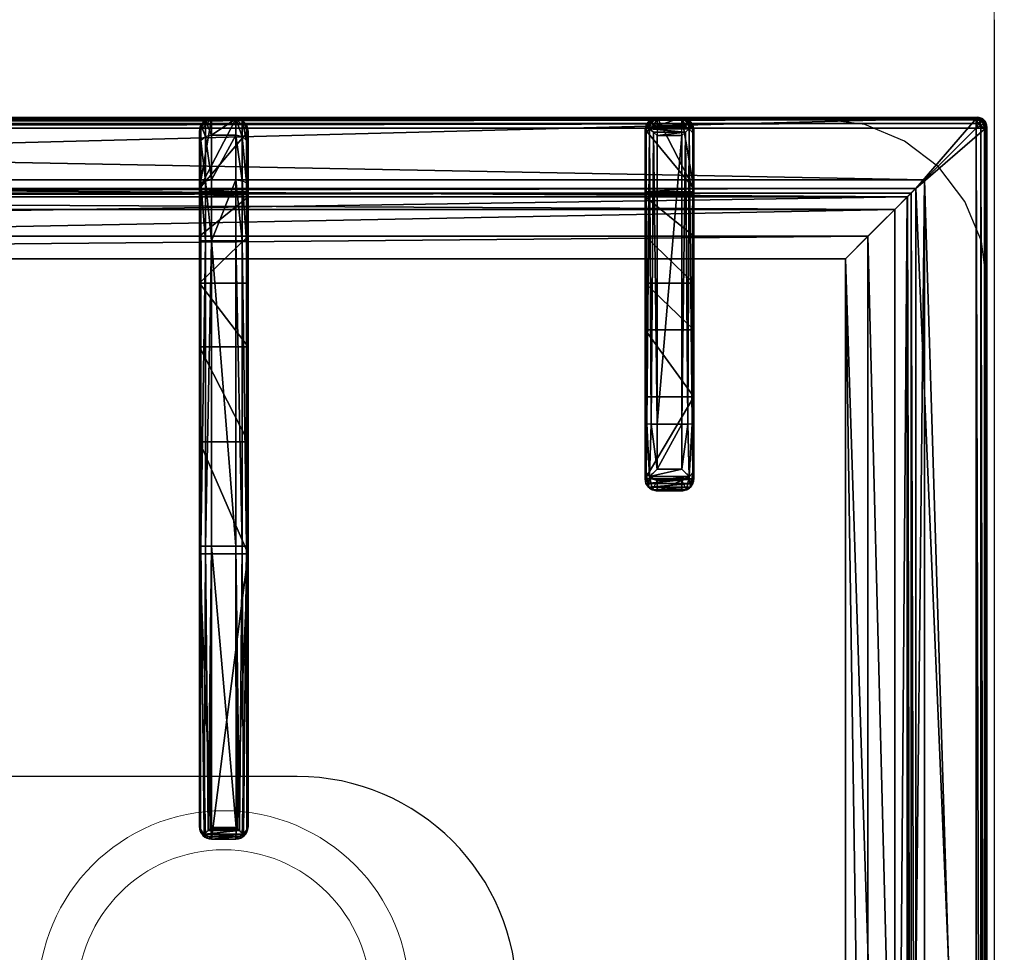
# Model space of a CAD drawing. Header units: millimetres. Extents: x 103872 to 294171, y 5570 to 32737.
# Tile 23 of 117: x 107410 to 107611, y 11463 to 11654. Entities that reach past the tile are written whole.
import ezdxf

# ---------------------------------------------------------------- set-up
doc = ezdxf.new("R2010")
doc.units = ezdxf.units.MM
doc.header["$LTSCALE"] = 2.5
doc.linetypes.add('CONTINUA', pattern=[0])
doc.layers.add('CKD Equipments', color=252, linetype='Continuous', lineweight=0)
doc.layers.add('Dimension', color=40, linetype='Continuous', lineweight=0)
for name, color, linetype in [('IQ_200_3D', 1, 'Continuous'), ('IQ_204_2D', 7, 'CONTINUA'), ('IQ_204_3D', 7, 'Continuous')]:
    doc.layers.add(name, color=color, linetype=linetype)

# ---------------------------------------------------------------- blocks, each defined once
blk = doc.blocks.new('ELECTROLUX-MC7-TOPFYERBRURNERS4')
at = {"layer": 'IQ_200_3D', "color": 8}
for points, invisible_edges in [([(400, -655, 900), (379.66, -619.74, 900), (379.66, -117.26, 900), (400, -80.5, 900)], 13), ([(378.51, -628.47, 900), (379.66, -619.74, 900), (400, -655, 900)], 10), ([(421.49, -628.47, 900), (420.34, -619.74, 900), (400, -655, 900)], 10), ([(375.14, -636.62, 900), (378.51, -628.47, 900), (400, -655, 900)], 10), ([(424.86, -636.62, 900), (421.49, -628.47, 900), (400, -655, 900)], 10), ([(369.77, -643.61, 900), (375.14, -636.62, 900), (400, -655, 900)], 10), ([(430.23, -643.61, 900), (424.86, -636.62, 900), (400, -655, 900)], 10), ([(362.78, -648.98, 900), (369.77, -643.61, 900), (400, -655, 900)], 10), ([(437.22, -648.98, 900), (430.23, -643.61, 900), (400, -655, 900)], 10), ([(354.63, -652.35, 900), (362.78, -648.98, 900), (400, -655, 900)], 10), ([(445.37, -652.35, 900), (437.22, -648.98, 900), (400, -655, 900)], 10), ([(345.89, -653.5, 900), (354.63, -652.35, 900), (400, -655, 900)], 10), ([(454.11, -653.5, 900), (445.37, -652.35, 900), (400, -655, 900)], 10), ([(0, -655, 900), (54.11, -653.5, 900), (345.89, -653.5, 900), (400, -655, 900)], 5)]:
    blk.add_3dface(points, dxfattribs=dict(at, invisible_edges=invisible_edges))
at = {"layer": 'IQ_204_2D', "color": 8}
for p, q in [((380, -651.5), (380, -85.5)), ((235.11, -492.25), (234.69, -492.25)), ((292.24, -492.25), (235.11, -492.25)), ((354.69, -492.25), (292.24, -492.25)), ((354.69, -492.25), (354.69, -494.75)), ((377.19, -492.25), (354.69, -492.25)), ((232.19, -494.75), (232.19, -499.75)), ((232.19, -494.75), (232.64, -494.75)), ((232.64, -494.75), (232.64, -499.75)), ((232.73, -494.16), (232.73, -500.34)), ((234.54, -494.75), (234.54, -499.75)), ((234.54, -494.75), (292.19, -494.75)), ((292.19, -494.75), (292.19, -499.75)), ((292.19, -494.75), (354.69, -494.75)), ((354.69, -494.75), (354.69, -499.75)), ((354.69, -494.75), (379.69, -494.75)), ((379.69, -494.75), (379.69, -499.75)), ((232.64, -499.75), (232.19, -499.75)), ((292.19, -499.75), (234.54, -499.75)), ((354.69, -499.75), (292.19, -499.75)), ((354.69, -499.75), (354.69, -502.25)), ((379.69, -499.75), (354.69, -499.75)), ((234.69, -502.25), (235.11, -502.25)), ((235.11, -502.25), (292.24, -502.25)), ((292.24, -502.25), (354.69, -502.25)), ((354.69, -502.25), (377.19, -502.25)), ((308.09, -583.5), (305.96, -583.5)), ((308.09, -583.5), (317.24, -583.5)), ((317.24, -583.5), (377.53, -583.5)), ((303.52, -591), (303.52, -586)), ((303.52, -586), (305.63, -586)), ((305.63, -586), (305.63, -591)), ((317.19, -586), (307.98, -586)), ((307.98, -591), (307.98, -586)), ((317.19, -586), (317.19, -591)), ((378, -586), (317.19, -586)), ((378, -586), (378, -591)), ((380, -586), (380, -591)), ((380, -586), (380, -591)), ((305.63, -591), (303.52, -591)), ((307.98, -591), (317.19, -591)), ((317.19, -591), (378, -591)), ((305.96, -593.5), (308.09, -593.5)), ((317.24, -593.5), (308.09, -593.5)), ((377.53, -593.5), (317.24, -593.5)), ((378, -653.5), (22, -653.5))]:
    blk.add_line(p, q, dxfattribs=at)
blk.add_lwpolyline([(48.98, -112.48), (351.02, -112.48), (351.02, -624.52), (48.98, -624.52)], close=True, dxfattribs=at)
blk.add_lwpolyline([(155, -383.5), (155, -512.25, 1), (245, -512.25), (245, -383.5)], format="xyb", dxfattribs=at)
for centre, start, end in [((377.19, -494.75), 0, 90), ((377.19, -499.75), 270, 0)]:
    blk.add_arc(centre, 2.5, start, end, dxfattribs=at)
for centre, major_axis, ratio, start_param, end_param in [((234.69, -494.75), (2.5, 0), 0.99863, 1.570796, 3.141593), ((235.11, -494.75), (0, 2.5), 0.951091, 0, 0.914364), ((292.24, -494.75), (0, 2.5), 0.02182, 0, 1.570796), ((236.11, -494.75), (3.47, 0), 0.720185, 2.903047, 3.141593), ((234.69, -499.75), (-2.5, 0), 0.99863, 0, 1.570796), ((236.11, -499.75), (-3.47, 0), 0.720185, 0, 0.238546), ((292.24, -499.75), (0, 2.5), 0.02182, 1.570796, 3.141593), ((235.11, -499.75), (0, 2.5), 0.951091, 2.227228, 3.141593), ((308.09, -586), (1.92, 1.92), 0.8391, 1.592613, 2.268928), ((308.09, -586), (0, 2.5), 0.84544, 0, 0.894481), ((308.09, -586), (-2.5, 2.5), 0.02182, 0.872665, 1.54898), ((317.24, -586), (0, 2.5), 0.02182, 0, 1.570796), ((377.53, -586), (0, 2.5), 0.948965, -0.895145, 0), ((308.09, -591), (-1.92, 1.92), 0.8391, 0.872665, 1.54898), ((308.09, -591), (2.5, 2.5), 0.02182, 1.592613, 2.268928), ((308.09, -591), (0, 2.5), 0.84544, 2.247111, 3.141593), ((317.24, -591), (0, 2.5), 0.02182, 1.570796, 3.141593), ((377.53, -591), (0, 2.5), 0.948965, 3.141593, 4.036737), ((378, -651.5), (-1.42, 1.42), 0.997265, 2.357564, 3.925621)]:
    blk.add_ellipse(centre, major_axis=major_axis, ratio=ratio, start_param=start_param, end_param=end_param, dxfattribs=at)
for points, knots in [([(232.73, -494.16), (232.76, -494.06), (232.8, -493.95), (232.94, -493.63), (233.07, -493.42), (233.22, -493.22)], [0.764042, 0.764042, 0.764042, 0.764042, 1.153889, 1.153889, 2.012527, 2.012527, 2.012527, 2.012527]), ([(233.22, -493.22), (233.31, -493.33), (233.41, -493.44), (233.59, -493.66), (233.68, -493.77), (233.87, -493.99), (233.97, -494.1), (234.15, -494.31), (234.25, -494.41), (234.37, -494.55), (234.41, -494.6), (234.46, -494.66), (234.48, -494.68), (234.5, -494.7), (234.51, -494.71), (234.53, -494.73), (234.53, -494.73), (234.53, -494.74), (234.54, -494.74), (234.54, -494.74), (234.54, -494.74), (234.54, -494.75), (234.54, -494.75), (234.54, -494.75), (234.54, -494.75), (234.54, -494.75), (234.54, -494.75), (234.54, -494.75)], [5.918781, 5.918781, 5.918781, 5.918781, 6.382244, 6.382244, 6.833826, 6.833826, 7.285407, 7.285407, 7.736989, 7.736989, 7.96278, 7.96278, 8.075675, 8.075675, 8.132123, 8.132123, 8.160346, 8.160346, 8.174458, 8.174458, 8.181514, 8.181514, 8.185042, 8.185042, 8.186806, 8.186806, 8.18857, 8.18857, 8.18857, 8.18857]), ([(234.54, -499.75), (234.54, -499.75), (234.54, -499.75), (234.54, -499.75), (234.54, -499.75), (234.54, -499.75), (234.54, -499.75), (234.54, -499.76), (234.54, -499.76), (234.54, -499.76), (234.53, -499.76), (234.53, -499.77), (234.53, -499.77), (234.51, -499.79), (234.5, -499.8), (234.48, -499.82), (234.46, -499.84), (234.41, -499.9), (234.37, -499.95), (234.25, -500.09), (234.15, -500.19), (233.97, -500.4), (233.87, -500.51), (233.68, -500.73), (233.59, -500.84), (233.41, -501.06), (233.31, -501.17), (233.22, -501.28)], [8.188054, 8.188054, 8.188054, 8.188054, 8.189818, 8.189818, 8.191582, 8.191582, 8.19511, 8.19511, 8.202166, 8.202166, 8.216278, 8.216278, 8.244501, 8.244501, 8.300949, 8.300949, 8.413844, 8.413844, 8.639635, 8.639635, 9.091217, 9.091217, 9.542798, 9.542798, 9.99438, 9.99438, 10.457843, 10.457843, 10.457843, 10.457843]), ([(233.22, -501.28), (233.07, -501.08), (232.94, -500.87), (232.8, -500.55), (232.76, -500.44), (232.73, -500.34)], [11.917214, 11.917214, 11.917214, 11.917214, 12.775852, 12.775852, 13.165698, 13.165698, 13.165698, 13.165698]), ([(305.96, -583.5), (305.81, -583.5), (305.65, -583.51), (305.34, -583.58), (305.18, -583.63), (304.88, -583.75), (304.74, -583.83), (304.47, -584.02), (304.35, -584.12), (304.13, -584.34), (304.03, -584.47), (303.85, -584.74), (303.77, -584.89), (303.65, -585.2), (303.6, -585.36), (303.54, -585.68), (303.52, -585.84), (303.52, -586)], [3.776921, 3.776921, 3.776921, 3.776921, 4.248957, 4.248957, 4.720993, 4.720993, 5.193029, 5.193029, 5.665065, 5.665065, 6.135831, 6.135831, 6.606596, 6.606596, 7.077361, 7.077361, 7.548126, 7.548126, 7.548126, 7.548126]), ([(379.38, -584.44), (379.21, -584.64), (379.01, -584.87), (378.67, -585.25), (378.53, -585.41), (378.26, -585.71), (378.13, -585.86), (378, -586)], [11.858599, 11.858599, 11.858599, 11.858599, 12.773425, 12.773425, 13.35037, 13.35037, 13.927314, 13.927314, 13.927314, 13.927314]), ([(380, -586), (379.99, -585.86), (379.97, -585.71), (379.91, -585.41), (379.86, -585.25), (379.69, -584.87), (379.55, -584.64), (379.38, -584.44)], [0, 0, 0, 0, 0.576945, 0.576945, 1.153889, 1.153889, 2.068716, 2.068716, 2.068716, 2.068716]), ([(303.52, -591), (303.52, -591.16), (303.54, -591.32), (303.6, -591.64), (303.65, -591.8), (303.77, -592.11), (303.85, -592.26), (304.03, -592.53), (304.13, -592.66), (304.35, -592.88), (304.47, -592.98), (304.74, -593.17), (304.88, -593.25), (305.18, -593.37), (305.34, -593.42), (305.65, -593.48), (305.81, -593.5), (305.96, -593.5)], [15.096253, 15.096253, 15.096253, 15.096253, 15.567018, 15.567018, 16.037783, 16.037783, 16.508548, 16.508548, 16.979314, 16.979314, 17.45135, 17.45135, 17.923386, 17.923386, 18.395422, 18.395422, 18.867458, 18.867458, 18.867458, 18.867458]), ([(378, -591), (378.13, -591.14), (378.26, -591.29), (378.53, -591.59), (378.67, -591.75), (379.01, -592.13), (379.21, -592.36), (379.38, -592.56)], [0, 0, 0, 0, 0.576945, 0.576945, 1.153889, 1.153889, 2.068716, 2.068716, 2.068716, 2.068716]), ([(379.38, -592.56), (379.55, -592.36), (379.69, -592.13), (379.86, -591.75), (379.91, -591.59), (379.97, -591.29), (379.99, -591.14), (380, -591)], [11.858599, 11.858599, 11.858599, 11.858599, 12.773425, 12.773425, 13.35037, 13.35037, 13.927314, 13.927314, 13.927314, 13.927314])]:
    blk.add_open_spline(points, degree=3, knots=knots, dxfattribs=at)
at = {"layer": 'IQ_204_3D', "color": 8}
mesh = blk.add_polyface(dxfattribs=at)
corners = [(379.78, -85.71, 904.1), (380, -85.5, 900), (379.52, -84.72, 904.14), (379.73, -84.5, 900), (378, -83.5, 900), (378.78, -83.98, 904.14), (379, -83.77, 900), (377.79, -83.72, 904.1), (379.48, -85.71, 905.06), (379.29, -84.85, 905), (378.65, -85.21, 905.73), (378.76, -85.71, 905.75), (378.65, -84.21, 905), (377.79, -84.02, 905.06), (378.29, -84.85, 905.73), (377.79, -84.74, 905.75), (377.79, -85.71, 906), (22.21, -85.71, 906), (22.21, -84.74, 905.75), (22.21, -84.02, 905.06), (22.21, -83.72, 904.1), (22, -83.5, 900), (365.45, -638.95, 900), (22, -653.5, 900), (34.55, -638.95, 900), (365.45, -98.05, 900), (380, -651.5, 900), (34.55, -98.05, 900), (20, -85.5, 900), (21, -83.77, 900), (379.73, -652.5, 900), (379, -653.23, 900), (378, -653.5, 900), (20, -651.5, 900), (20.27, -652.5, 900), (21, -653.23, 900), (20.27, -84.5, 900), (21.22, -83.98, 904.14), (20.48, -84.72, 904.14), (20.22, -85.71, 904.1), (21.35, -84.21, 905), (21.71, -84.85, 905.73), (20.71, -84.85, 905), (20.52, -85.71, 905.06), (21.35, -85.21, 905.73), (21.24, -85.71, 905.75), (22.21, -651.29, 906), (21.24, -651.29, 905.75), (20.52, -651.29, 905.06), (20.22, -651.29, 904.1), (20.48, -652.28, 904.14), (21.22, -653.02, 904.14), (22.21, -653.28, 904.1), (20.71, -652.15, 905), (21.35, -651.79, 905.73), (21.35, -652.79, 905), (22.21, -652.98, 905.06), (21.71, -652.15, 905.73), (22.21, -652.26, 905.75), (35.55, -637.95, 899.73), (35.55, -99.05, 899.73), (36.28, -99.78, 899), (36.28, -637.22, 899), (38.88, -634.62, 902.5), (38.88, -102.38, 902.5), (36.31, -637.19, 905.06), (36.31, -99.81, 905.06), (32.81, -96.31, 906), (32.81, -640.69, 906), (48.98, -624.52, 885), (48.98, -112.48, 885), (44.36, -107.86, 885), (44.36, -629.14, 885), (377.79, -653.28, 904.1), (377.79, -652.98, 905.06), (377.79, -651.29, 906), (377.79, -652.26, 905.75), (363.72, -637.22, 899), (364.45, -637.95, 899.73), (364.45, -99.05, 899.73), (363.72, -99.78, 899), (367.19, -640.69, 906), (367.19, -96.31, 906), (378.78, -653.02, 904.14), (379.52, -652.28, 904.14), (379.78, -651.29, 904.1), (378.65, -652.79, 905), (378.29, -652.15, 905.73), (379.29, -652.15, 905), (379.48, -651.29, 905.06), (378.65, -651.79, 905.73), (378.76, -651.29, 905.75), (361.12, -634.62, 902.5), (351.02, -624.52, 885), (363.69, -637.19, 905.06), (355.64, -629.14, 885), (355.64, -107.86, 885), (351.02, -112.48, 885), (361.12, -102.38, 902.5), (363.69, -99.81, 905.06)]
mesh.append_faces([[corners[k] for k in face] for face in [(16, 10, 14), (17, 41, 44), (46, 54, 57), (75, 87, 90)]], dxfattribs={"color": 8})
mesh.append_faces([[corners[k] for k in face] for face in [(4, 5, 6), (8, 10, 11), (16, 11, 10), (15, 16, 14), (7, 19, 13), (13, 18, 15), (28, 38, 36), (19, 41, 18), (17, 18, 41), (45, 17, 44), (39, 48, 43), (43, 47, 45), (23, 51, 35), (48, 54, 47), (46, 47, 54), (58, 46, 57), (52, 74, 56), (76, 56, 74), (26, 84, 30), (74, 87, 76), (85, 88, 84), (88, 87, 86), (75, 76, 87), (91, 75, 90), (85, 8, 89), (11, 89, 8)]], dxfattribs={"vtx0": -1, "color": 8})
mesh.append_faces([[corners[k] for k in face] for face in [(16, 15, 17), (22, 23, 24), (25, 26, 22), (27, 21, 25), (21, 28, 29), (6, 1, 4), (4, 25, 21), (24, 28, 27), (35, 33, 23), (26, 25, 1), (23, 22, 32), (17, 45, 46), (75, 81, 46), (81, 16, 82), (46, 67, 17), (17, 82, 16), (93, 72, 69), (72, 93, 95), (70, 71, 97), (97, 95, 93)]], dxfattribs={"vtx0": -1, "vtx1": -1, "color": 8})
mesh.append_faces([[corners[k] for k in face] for face in [(21, 27, 28), (4, 1, 25), (26, 32, 22), (24, 23, 33)]], dxfattribs={"vtx0": -1, "vtx1": -1, "vtx2": -1, "color": 8})
mesh.append_faces([[corners[k] for k in face] for face in [(17, 15, 18), (24, 33, 28), (46, 45, 47), (75, 58, 76), (16, 91, 11)]], dxfattribs={"vtx0": -1, "vtx2": -1, "color": 8})
mesh.append_faces([[corners[k] for k in face] for face in [(0, 1, 2), (5, 2, 6), (8, 0, 9), (5, 12, 2), (5, 7, 12), (12, 13, 14), (12, 14, 9), (2, 9, 0), (10, 9, 14), (19, 18, 13), (4, 21, 7), (30, 31, 26), (34, 33, 35), (20, 21, 37), (38, 37, 36), (19, 20, 40), (38, 42, 37), (38, 39, 42), (42, 43, 44), (42, 44, 40), (37, 40, 20), (41, 40, 44), (48, 47, 43), (28, 33, 39), (49, 33, 50), (51, 50, 35), (48, 49, 53), (51, 55, 50), (51, 52, 55), (55, 56, 57), (55, 57, 53), (50, 53, 49), (54, 53, 57), (24, 27, 59), (61, 62, 60), (63, 64, 65), (67, 68, 66), (69, 70, 63), (61, 71, 62), (73, 74, 52), (58, 56, 76), (32, 73, 23), (62, 77, 59), (22, 24, 78), (27, 25, 60), (80, 61, 79), (73, 32, 83), (84, 83, 30), (74, 73, 86), (88, 89, 90), (88, 86, 84), (83, 84, 86), (92, 93, 63), (68, 81, 65), (92, 63, 94), (72, 95, 62), (95, 96, 77), (98, 97, 92), (81, 82, 94), (98, 92, 99), (77, 80, 78), (25, 22, 79), (0, 8, 85), (91, 89, 11), (80, 96, 61), (70, 97, 64), (64, 98, 66), (82, 67, 99), (1, 0, 26)]], dxfattribs={"vtx1": -1, "color": 8})
mesh.append_faces([[corners[k] for k in face] for face in [(31, 32, 26), (75, 46, 58), (75, 16, 81), (81, 68, 46), (68, 67, 46), (67, 82, 17), (70, 69, 71), (72, 71, 69), (71, 96, 97), (96, 95, 97), (16, 75, 91)]], dxfattribs={"vtx1": -1, "vtx2": -1, "color": 8})
mesh.append_faces([[corners[k] for k in face] for face in [(1, 3, 2), (4, 7, 5), (2, 3, 6), (8, 9, 10), (7, 13, 12), (12, 9, 2), (13, 15, 14), (7, 20, 19), (21, 20, 7), (6, 3, 1), (28, 36, 29), (21, 29, 37), (28, 39, 38), (37, 29, 36), (19, 40, 41), (39, 43, 42), (42, 40, 37), (43, 45, 44), (39, 49, 48), (33, 49, 39), (33, 34, 50), (23, 52, 51), (50, 34, 35), (48, 53, 54), (52, 56, 55), (55, 53, 50), (56, 58, 57), (27, 60, 59), (62, 59, 60), (64, 66, 65), (68, 65, 66), (70, 64, 63), (71, 72, 62), (73, 52, 23), (77, 78, 59), (24, 59, 78), (25, 79, 60), (61, 60, 79), (32, 31, 83), (26, 85, 84), (83, 31, 30), (74, 86, 87), (73, 83, 86), (85, 89, 88), (88, 90, 87), (89, 91, 90), (93, 69, 63), (81, 94, 65), (63, 65, 94), (95, 77, 62), (96, 80, 77), (97, 93, 92), (82, 99, 94), (92, 94, 99), (80, 79, 78), (22, 78, 79), (96, 71, 61), (97, 98, 64), (98, 99, 66), (67, 66, 99), (0, 85, 26)]], dxfattribs={"vtx2": -1, "color": 8})
mesh = blk.add_polyface(dxfattribs=at)
corners = [(234.06, -492.51, 931.06), (233.44, -492.58, 922), (233.22, -493.22, 931.91), (235.11, -492.25, 930.01), (234.69, -492.25, 922), (232.52, -493.5, 922), (232.73, -494.16, 931.11), (232.64, -494.75, 930.59), (232.64, -494.6, 930.62), (232.19, -494.75, 922), (232.66, -494.45, 930.72), (290.6, -492.25, 922), (290.6, -502.25, 922), (234.69, -502.25, 922), (232.52, -501, 922), (233.44, -501.92, 922), (232.19, -499.75, 922), (292.24, -492.25, 932.5), (313.55, -492.25, 917.44), (354.69, -492.25, 932.5), (365.94, -492.25, 929.49), (374.17, -492.25, 921.25), (377.19, -492.25, 900), (365.45, -492.25, 900), (377.19, -492.25, 910), (333.01, -492.25, 904.45), (364.77, -492.25, 899.88), (364.17, -492.25, 899.53), (355.64, -492.25, 885), (346.02, -492.25, 885), (363.72, -492.25, 899), (292.21, -492.58, 933.75), (233.92, -494.04, 932.35), (292.19, -493.5, 934.67), (292.19, -494.75, 935), (234.26, -494.43, 932.45), (234.42, -494.6, 932.47), (234.48, -494.68, 932.48), (234.52, -494.72, 932.48), (234.54, -494.75, 932.48), (354.69, -492.58, 933.75), (366.56, -492.58, 930.57), (354.69, -494.75, 935), (367.02, -493.5, 931.36), (354.69, -493.5, 934.67), (367.19, -494.75, 931.65), (376.05, -493.5, 922.33), (375.25, -492.58, 921.87), (379.69, -494.75, 910), (379.35, -493.5, 910), (376.34, -494.75, 922.5), (378.44, -492.58, 910), (379.69, -494.75, 900), (379.35, -493.5, 900), (378.44, -492.58, 900), (233.22, -501.28, 931.91), (232.73, -500.34, 931.11), (233.92, -500.46, 932.35), (234.26, -500.07, 932.45), (234.42, -499.9, 932.47), (234.48, -499.82, 932.48), (234.54, -499.76, 932.48), (232.64, -499.75, 930.59), (232.64, -499.9, 930.62), (232.66, -500.05, 930.72), (234.06, -501.99, 931.06), (235.11, -502.25, 930.01), (292.24, -502.25, 932.5), (333.01, -502.25, 904.45), (377.19, -502.25, 910), (313.55, -502.25, 917.44), (346.02, -502.25, 885), (363.72, -502.25, 899), (355.64, -502.25, 885), (364.17, -502.25, 899.53), (364.77, -502.25, 899.88), (365.45, -502.25, 900), (377.19, -502.25, 900), (374.17, -502.25, 921.25), (365.94, -502.25, 929.49), (354.69, -502.25, 932.5), (378.44, -501.92, 910), (375.25, -501.92, 921.87), (379.69, -499.75, 910), (376.05, -501, 922.33), (379.35, -501, 910), (376.34, -499.75, 922.5), (367.02, -501, 931.36), (366.56, -501.92, 930.57), (354.69, -499.75, 935), (354.69, -501, 934.67), (367.19, -499.75, 931.65), (354.69, -501.92, 933.75), (378.44, -501.92, 900), (379.69, -499.75, 900), (379.35, -501, 900), (292.21, -501.92, 933.75), (292.19, -501, 934.67), (292.19, -499.75, 935)]
mesh.append_faces([[corners[k] for k in face] for face in [(0, 1, 2), (1, 5, 2), (2, 5, 6), (32, 33, 2), (2, 31, 0), (56, 14, 55), (65, 55, 15), (15, 55, 14), (65, 96, 55), (55, 97, 57)]], dxfattribs={"color": 8})
mesh.append_faces([[corners[k] for k in face] for face in [(9, 6, 5), (33, 31, 2), (20, 40, 41), (42, 43, 44), (43, 47, 41), (50, 49, 46), (51, 46, 49), (48, 53, 49), (22, 51, 54), (54, 49, 53), (6, 55, 2), (13, 65, 15), (78, 81, 82), (83, 84, 85), (84, 88, 82), (91, 90, 87), (92, 87, 90), (94, 85, 95), (95, 81, 93), (83, 50, 86), (42, 91, 45), (45, 86, 50), (96, 97, 55), (89, 97, 90), (90, 96, 92), (29, 68, 25), (12, 18, 70), (70, 25, 68)]], dxfattribs={"vtx0": -1, "color": 8})
mesh.append_faces([[corners[k] for k in face] for face in [(5, 11, 9), (13, 14, 12), (11, 17, 18), (24, 18, 21), (30, 25, 27), (19, 40, 20), (56, 10, 64), (7, 9, 62), (66, 12, 67), (68, 69, 70), (71, 72, 68), (70, 67, 12), (69, 81, 78), (22, 52, 23), (95, 77, 94), (80, 92, 67), (97, 96, 90), (34, 98, 42)]], dxfattribs={"vtx0": -1, "vtx1": -1, "color": 8})
mesh.append_faces([[corners[k] for k in face] for face in [(24, 23, 25), (36, 37, 34), (37, 38, 34), (38, 39, 34), (60, 37, 59), (37, 60, 38), (38, 61, 39), (61, 38, 60), (37, 36, 59), (62, 64, 10), (69, 68, 76), (23, 94, 77), (61, 60, 98), (60, 59, 98), (39, 61, 34), (61, 98, 34)]], dxfattribs={"vtx0": -1, "vtx1": -1, "vtx2": -1, "color": 8})
mesh.append_faces([[corners[k] for k in face] for face in [(24, 25, 18), (17, 0, 31), (24, 47, 51), (17, 31, 40), (80, 88, 92), (69, 93, 81), (67, 96, 65), (98, 57, 97), (67, 92, 96)]], dxfattribs={"vtx0": -1, "vtx2": -1, "color": 8})
mesh.append_faces([[corners[k] for k in face] for face in [(0, 3, 1), (10, 6, 9), (1, 4, 5), (4, 3, 11), (22, 23, 24), (28, 29, 30), (3, 0, 17), (35, 36, 34), (20, 41, 21), (43, 45, 46), (43, 41, 44), (48, 49, 50), (50, 46, 45), (47, 21, 41), (40, 44, 41), (40, 31, 44), (52, 53, 48), (51, 49, 54), (55, 57, 2), (58, 35, 57), (58, 59, 35), (32, 2, 57), (6, 10, 56), (8, 7, 10), (63, 64, 62), (14, 56, 16), (64, 63, 16), (13, 12, 66), (77, 69, 76), (78, 82, 79), (84, 86, 87), (84, 82, 85), (89, 90, 91), (91, 87, 86), (88, 79, 82), (81, 85, 82), (77, 93, 69), (85, 81, 95), (48, 50, 83), (91, 86, 45), (52, 48, 94), (54, 53, 22), (76, 23, 77), (66, 67, 65), (58, 57, 98), (71, 68, 29), (18, 25, 70), (71, 29, 73), (73, 28, 72), (23, 76, 26), (72, 30, 74), (27, 26, 74)]], dxfattribs={"vtx1": -1, "color": 8})
mesh.append_faces([[corners[k] for k in face] for face in [(7, 8, 9), (4, 11, 5), (11, 12, 9), (14, 16, 12), (16, 9, 12), (3, 17, 11), (17, 19, 18), (19, 20, 18), (20, 21, 18), (23, 26, 25), (26, 27, 25), (29, 25, 30), (33, 32, 34), (34, 42, 33), (33, 44, 31), (19, 17, 40), (22, 24, 51), (36, 35, 59), (7, 62, 10), (9, 16, 62), (63, 62, 16), (72, 74, 68), (74, 75, 68), (75, 76, 68), (69, 78, 70), (78, 79, 70), (79, 80, 70), (80, 67, 70), (53, 52, 22), (52, 94, 23), (89, 98, 97)]], dxfattribs={"vtx1": -1, "vtx2": -1, "color": 8})
mesh.append_faces([[corners[k] for k in face] for face in [(3, 4, 1), (8, 10, 9), (13, 15, 14), (32, 35, 34), (42, 45, 43), (43, 46, 47), (24, 21, 47), (51, 47, 46), (42, 44, 33), (6, 56, 55), (35, 32, 57), (13, 66, 65), (56, 64, 16), (71, 73, 72), (83, 86, 84), (84, 87, 88), (80, 79, 88), (92, 88, 87), (94, 83, 85), (42, 89, 91), (48, 83, 94), (95, 93, 77), (59, 58, 98), (98, 89, 42), (12, 11, 18), (29, 28, 73), (28, 30, 72), (76, 75, 26), (30, 27, 74), (26, 75, 74)]], dxfattribs={"vtx2": -1, "color": 8})
mesh = blk.add_polyface(dxfattribs=at)
corners = [(307.98, -591, 934.6), (306.44, -584.43, 933.98), (306.44, -592.56, 933.98), (307.98, -586, 934.6), (305.63, -586, 932.53), (305.63, -591, 932.53), (303.71, -591.96, 920.55), (303.52, -591, 920.59), (304.24, -592.77, 920.43), (307.18, -593.25, 933.14), (305.96, -593.5, 920), (308.09, -593.5, 932.1), (305.03, -593.31, 920.24), (303.52, -586, 920.59), (303.71, -585.04, 920.55), (307.18, -583.75, 933.14), (304.24, -584.23, 920.43), (305.03, -583.69, 920.24), (305.96, -583.5, 920), (308.09, -583.5, 932.1), (317.24, -593.5, 932.5), (322.73, -593.5, 912.68), (375.79, -593.5, 932.5), (346.02, -593.5, 885), (363.72, -593.5, 899), (336.51, -593.5, 900.63), (355.64, -593.5, 885), (364.17, -593.5, 899.53), (364.77, -593.5, 899.88), (377.5, -593.5, 900), (365.45, -593.5, 900), (322.73, -583.5, 912.68), (346.02, -583.5, 885), (336.51, -583.5, 900.63), (317.24, -583.5, 932.5), (377.5, -583.5, 900), (365.45, -583.5, 900), (375.79, -583.5, 932.5), (364.77, -583.5, 899.88), (364.17, -583.5, 899.53), (355.64, -583.5, 885), (363.72, -583.5, 899), (378.27, -586, 933.1), (380, -586, 900), (378.1, -585.2, 933.81), (378.75, -583.83, 900), (377.64, -584.44, 934.45), (379.66, -584.75, 900), (376.82, -583.75, 933.58), (380, -591, 900), (378.27, -591, 933.1), (379.66, -592.25, 900), (378.75, -593.16, 900), (317.19, -584.75, 934.67), (317.19, -586, 935), (317.21, -583.83, 933.75), (376.98, -585.2, 934.87), (376.27, -586, 935), (317.19, -591, 935), (376.27, -591, 935), (377.64, -592.56, 934.45), (376.98, -591.8, 934.87), (378.1, -591.8, 933.81), (376.82, -593.25, 933.58), (317.21, -593.16, 933.75), (317.19, -592.25, 934.67)]
mesh.append_faces([[corners[k] for k in face] for face in [(5, 6, 2), (5, 7, 6), (6, 8, 2), (13, 4, 14), (16, 14, 1), (1, 14, 4), (42, 43, 44), (45, 46, 47), (46, 45, 48), (46, 44, 47), (44, 43, 47), (1, 55, 15), (48, 55, 46), (46, 53, 56), (57, 56, 54), (50, 62, 49), (49, 62, 51), (63, 52, 60), (52, 51, 60), (60, 51, 62), (61, 65, 60), (59, 58, 61), (60, 64, 63), (9, 64, 2)]], dxfattribs={"color": 8})
mesh.append_faces([[corners[k] for k in face] for face in [(0, 1, 2), (15, 16, 1), (16, 15, 17), (19, 17, 15), (32, 25, 33), (35, 48, 45), (35, 30, 36), (3, 53, 1), (53, 55, 1), (55, 53, 46), (58, 65, 61), (65, 64, 60), (64, 65, 2), (65, 0, 2)]], dxfattribs={"vtx0": -1, "color": 8})
mesh.append_faces([[corners[k] for k in face] for face in [(20, 21, 22), (23, 24, 25), (25, 22, 21), (30, 22, 28), (12, 17, 10), (17, 12, 16), (6, 14, 8), (8, 16, 12), (18, 34, 31), (37, 31, 34), (51, 29, 49), (49, 30, 43)]], dxfattribs={"vtx0": -1, "vtx1": -1, "color": 8})
mesh.append_faces([[corners[k] for k in face] for face in [(25, 28, 22), (37, 38, 33), (35, 43, 30)]], dxfattribs={"vtx0": -1, "vtx1": -1, "vtx2": -1, "color": 8})
mesh.append_faces([[corners[k] for k in face] for face in [(37, 33, 31), (33, 39, 41), (34, 15, 55), (34, 55, 48), (58, 54, 3), (54, 58, 59), (20, 63, 64), (20, 64, 9)]], dxfattribs={"vtx0": -1, "vtx2": -1, "color": 8})
mesh.append_faces([[corners[k] for k in face] for face in [(1, 4, 2), (2, 8, 9), (10, 11, 12), (12, 9, 8), (4, 13, 5), (18, 17, 19), (11, 10, 20), (29, 22, 30), (7, 13, 6), (10, 18, 21), (25, 21, 33), (19, 34, 18), (35, 36, 37), (40, 32, 41), (37, 48, 35), (43, 42, 49), (45, 47, 35), (19, 15, 34), (37, 34, 48), (0, 58, 3), (57, 54, 59), (42, 44, 50), (46, 60, 44), (60, 46, 61), (59, 61, 57), (62, 50, 44), (22, 29, 63), (22, 63, 20), (11, 20, 9), (26, 23, 40), (24, 26, 41), (36, 30, 38), (24, 41, 27), (39, 38, 27)]], dxfattribs={"vtx1": -1, "color": 8})
mesh.append_faces([[corners[k] for k in face] for face in [(10, 21, 20), (24, 27, 25), (27, 28, 25), (13, 14, 6), (14, 16, 8), (36, 38, 37), (38, 39, 33), (32, 33, 41), (47, 43, 35), (29, 30, 49), (3, 54, 53), (58, 0, 65)]], dxfattribs={"vtx1": -1, "vtx2": -1, "color": 8})
mesh.append_faces([[corners[k] for k in face] for face in [(0, 3, 1), (4, 5, 2), (11, 9, 12), (13, 7, 5), (23, 26, 24), (17, 18, 10), (18, 31, 21), (32, 23, 25), (21, 31, 33), (42, 50, 49), (51, 52, 29), (54, 56, 53), (46, 56, 61), (60, 62, 44), (61, 56, 57), (29, 52, 63), (23, 32, 40), (26, 40, 41), (30, 28, 38), (41, 39, 27), (38, 28, 27)]], dxfattribs={"vtx2": -1, "color": 8})
blk = doc.blocks.new('ELECTROLUX-MC-BURNER6')
for radius in [38, 30]:
    blk.add_circle((0, 0), radius)
blk = doc.blocks.new('ARCH')
at = {"layer": 'CKD Equipments', "color": 8}
for points in [[(116417.15, 11253.55, -230), (115864.15, 11253.55, -230), (115864.15, 12053.55, -230), (116417.15, 12053.55, -230)], [(116417.15, 11253.55, -230), (116417.15, 12053.55, -230), (116417.15, 12053.55, 20), (116417.15, 11253.55, 20)], [(116472.99, 11253.55, -225.59), (116417.15, 11253.55, -219.46), (116417.15, 12053.55, -219.46), (116472.99, 12053.55, -225.59)], [(116417.15, 11253.55, -219.46), (116417.15, 11253.55, 20), (116417.15, 12053.55, 20), (116417.15, 12053.55, -219.46)], [(116417.15, 11253.55, 20), (116479.15, 11253.55, 20), (116479.15, 12053.55, 20), (116417.15, 12053.55, 20)]]:
    blk.add_3dface(points, dxfattribs=at)
at = {"layer": 'CKD Equipments', "color": 8, "rotation": 90}
for name, p in [('ELECTROLUX-MC7-TOPFYERBRURNERS4', (115762.15, 11253.55, -880)), ('ELECTROLUX-MC-BURNER6', (116259.4, 11453.55, -880))]:
    blk.add_blockref(name, p, dxfattribs=at)

msp = doc.modelspace()

# ---------------------------------------------------------------- block references
at = {"layer": 'Dimension'}
msp.add_blockref('ARCH', (-8807.98, 0), dxfattribs=at)

doc.saveas('drawing.dxf')
